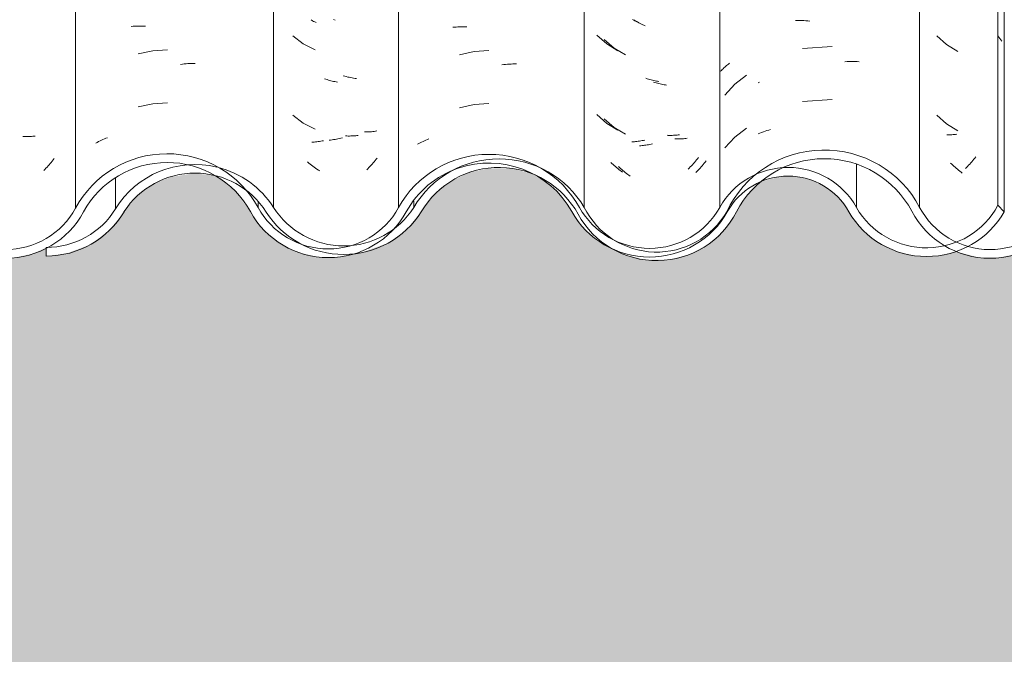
# Model space of a CAD drawing. Header units: metres. Extents: x -27.3 to 21, y -0.3 to 10.3.
# Tile 220 of 255: x 18.195 to 18.756, y 2.62 to 2.981. Entities that reach past the tile are written whole.
import ezdxf

# ---------------------------------------------------------------- set-up
doc = ezdxf.new("R2010")
doc.units = ezdxf.units.M
for name, color, linetype, lineweight in [('A-DETL-GENF', 7, 'Continuous', 5), ('A-GLAZ-CWMG', 7, 'Continuous', 5), ('A-WALL', 7, 'Continuous', 5), ('I-WALL', 7, 'Continuous', 5)]:
    doc.layers.add(name, color=color, linetype=linetype, lineweight=lineweight)

# ---------------------------------------------------------------- blocks, each defined once
blk = doc.blocks.new('FP_312-FACHADA 03')
at = {"layer": 'A-GLAZ-CWMG', "color": 9, "true_color": 0xc0c0c0}
for p, q in [((23.92534, 2.97216), (23.93083, 2.96711)), ((23.93083, 2.96711), (23.93717, 2.96315)), ((23.92534, 2.92695), (23.93083, 2.9219)), ((23.93083, 2.9219), (23.93717, 2.91793)), ((23.93377, 2.89904), (23.93314, 2.89966)), ((23.93441, 2.89843), (23.93377, 2.89904)), ((23.93505, 2.89784), (23.93441, 2.89843)), ((23.9357, 2.89725), (23.93505, 2.89784)), ((23.93636, 2.89668), (23.9357, 2.89725)), ((23.93703, 2.89612), (23.93636, 2.89668)), ((23.9377, 2.89557), (23.93703, 2.89612)), ((23.93837, 2.89503), (23.9377, 2.89557)), ((23.93906, 2.89451), (23.93837, 2.89503)), ((23.93975, 2.89399), (23.93906, 2.89451))]:
    blk.add_line(p, q, dxfattribs=at)
blk = doc.blocks.new('FP_313-FACHADA 03')
at = {"layer": 'A-GLAZ-CWMG', "color": 9, "true_color": 0xc0c0c0}
for p, q in [((23.84475, 2.9809), (23.84592, 2.98089)), ((23.84592, 2.98089), (23.84709, 2.98087)), ((23.84709, 2.98087), (23.84827, 2.98082)), ((23.84827, 2.98082), (23.84946, 2.98075)), ((23.84946, 2.98075), (23.85064, 2.98066)), ((23.85064, 2.98066), (23.85184, 2.98055)), ((23.85184, 2.98055), (23.85303, 2.98041)), ((23.86565, 2.96599), (23.84881, 2.96491)), ((23.87295, 2.95735), (23.87413, 2.95741)), ((23.87413, 2.95741), (23.87531, 2.95746)), ((23.87531, 2.95746), (23.87648, 2.95748)), ((23.87648, 2.95748), (23.87765, 2.95748)), ((23.87765, 2.95748), (23.87881, 2.95746)), ((23.87881, 2.95746), (23.87997, 2.95741)), ((23.87997, 2.95741), (23.88112, 2.95735)), ((23.86565, 2.93584), (23.84881, 2.93477)), ((23.82357, 2.91625), (23.82454, 2.91666)), ((23.82454, 2.91666), (23.82552, 2.91705)), ((23.82552, 2.91705), (23.82651, 2.91742)), ((23.82651, 2.91742), (23.82752, 2.91777)), ((23.82752, 2.91777), (23.82854, 2.91811)), ((23.82854, 2.91811), (23.82957, 2.91842)), ((23.82957, 2.91842), (23.83062, 2.91872))]:
    blk.add_line(p, q, dxfattribs=at)
blk = doc.blocks.new('FP_314-FACHADA 03')
at = {"layer": 'A-GLAZ-CWMG', "color": 9, "true_color": 0xc0c0c0}
for p, q in [((23.75339, 2.98083), (23.75267, 2.98127)), ((23.75411, 2.98039), (23.75339, 2.98083)), ((23.75483, 2.97998), (23.75411, 2.98039)), ((23.75556, 2.97957), (23.75483, 2.97998)), ((23.75629, 2.97918), (23.75556, 2.97957)), ((23.75702, 2.9788), (23.75629, 2.97918)), ((23.75776, 2.97843), (23.75702, 2.9788)), ((23.7585, 2.97808), (23.75776, 2.97843)), ((23.75924, 2.97774), (23.7585, 2.97808)), ((23.7359, 2.96996), (23.74156, 2.96507)), ((23.74156, 2.96507), (23.74802, 2.96128)), ((23.76466, 2.94555), (23.76391, 2.94579)), ((23.76541, 2.94532), (23.76466, 2.94555)), ((23.76617, 2.9451), (23.76541, 2.94532)), ((23.76692, 2.9449), (23.76617, 2.9451)), ((23.76767, 2.94472), (23.76692, 2.9449)), ((23.76842, 2.94454), (23.76767, 2.94472)), ((23.76917, 2.94438), (23.76842, 2.94454)), ((23.76992, 2.94424), (23.76917, 2.94438)), ((23.77067, 2.9441), (23.76992, 2.94424)), ((23.77142, 2.94398), (23.77067, 2.9441)), ((23.7359, 2.92475), (23.74156, 2.91986)), ((23.74156, 2.91986), (23.74802, 2.91607)), ((23.76187, 2.91024), (23.76112, 2.9101)), ((23.76262, 2.91039), (23.76187, 2.91024)), ((23.76337, 2.91056), (23.76262, 2.91039)), ((23.77674, 2.91338), (23.77602, 2.9134)), ((23.77747, 2.91337), (23.77674, 2.91338)), ((23.77819, 2.91337), (23.77747, 2.91337)), ((23.7789, 2.91339), (23.77819, 2.91337)), ((23.77961, 2.91342), (23.7789, 2.91339)), ((23.78032, 2.91346), (23.77961, 2.91342)), ((23.78102, 2.91351), (23.78032, 2.91346)), ((23.78172, 2.91358), (23.78102, 2.91351)), ((23.78241, 2.91366), (23.78172, 2.91358)), ((23.78309, 2.91375), (23.78241, 2.91366)), ((23.75667, 2.90955), (23.75594, 2.90951)), ((23.7574, 2.90961), (23.75667, 2.90955)), ((23.75814, 2.90968), (23.7574, 2.90961)), ((23.75888, 2.90977), (23.75814, 2.90968)), ((23.75963, 2.90987), (23.75888, 2.90977)), ((23.76037, 2.90998), (23.75963, 2.90987)), ((23.76112, 2.9101), (23.76037, 2.90998)), ((23.79278, 2.8995), (23.79221, 2.8988)), ((23.79334, 2.90021), (23.79278, 2.8995)), ((23.7939, 2.90093), (23.79334, 2.90021)), ((23.74456, 2.89709), (23.74392, 2.89769)), ((23.74521, 2.8965), (23.74456, 2.89709)), ((23.74587, 2.89592), (23.74521, 2.8965)), ((23.74653, 2.89535), (23.74587, 2.89592)), ((23.7472, 2.89479), (23.74653, 2.89535)), ((23.74787, 2.89425), (23.7472, 2.89479)), ((23.74855, 2.89372), (23.74787, 2.89425)), ((23.74924, 2.8932), (23.74855, 2.89372)), ((23.7886, 2.89483), (23.78797, 2.8942)), ((23.78922, 2.89546), (23.7886, 2.89483)), ((23.78984, 2.89611), (23.78922, 2.89546)), ((23.79044, 2.89676), (23.78984, 2.89611)), ((23.79104, 2.89743), (23.79044, 2.89676)), ((23.79163, 2.89811), (23.79104, 2.89743)), ((23.79221, 2.8988), (23.79163, 2.89811)), ((23.74993, 2.89269), (23.74924, 2.8932)), ((23.75063, 2.8922), (23.74993, 2.89269))]:
    blk.add_line(p, q, dxfattribs=at)
blk = doc.blocks.new('FP_316-FACHADA 03')
at = {"layer": 'A-GLAZ-CWMG', "color": 9, "true_color": 0xc0c0c0}
for p, q in [((23.58258, 2.98107), (23.58175, 2.98141)), ((23.55857, 2.97215), (23.56451, 2.96757)), ((23.56451, 2.96757), (23.57118, 2.96411)), ((23.58812, 2.94906), (23.58728, 2.9493)), ((23.58896, 2.94885), (23.58812, 2.94906)), ((23.58979, 2.94864), (23.58896, 2.94885)), ((23.59063, 2.94846), (23.58979, 2.94864)), ((23.59147, 2.94829), (23.59063, 2.94846)), ((23.5923, 2.94813), (23.59147, 2.94829)), ((23.59313, 2.948), (23.5923, 2.94813)), ((23.59396, 2.94788), (23.59313, 2.948)), ((23.59479, 2.94777), (23.59396, 2.94788)), ((23.55857, 2.92694), (23.56451, 2.92236)), ((23.56451, 2.92236), (23.57118, 2.91889)), ((23.60017, 2.91734), (23.59937, 2.91734)), ((23.60097, 2.91736), (23.60017, 2.91734)), ((23.60176, 2.91739), (23.60097, 2.91736)), ((23.60255, 2.91744), (23.60176, 2.91739)), ((23.60333, 2.9175), (23.60255, 2.91744)), ((23.6041, 2.91758), (23.60333, 2.9175)), ((23.60487, 2.91767), (23.6041, 2.91758)), ((23.60563, 2.91778), (23.60487, 2.91767)), ((23.60639, 2.91791), (23.60563, 2.91778)), ((23.58006, 2.91278), (23.57924, 2.91269)), ((23.58089, 2.91288), (23.58006, 2.91278)), ((23.58172, 2.913), (23.58089, 2.91288)), ((23.58255, 2.91313), (23.58172, 2.913)), ((23.58339, 2.91328), (23.58255, 2.91313)), ((23.58422, 2.91345), (23.58339, 2.91328)), ((23.58506, 2.91364), (23.58422, 2.91345)), ((23.5859, 2.91384), (23.58506, 2.91364)), ((23.58673, 2.91405), (23.5859, 2.91384)), ((23.56769, 2.89968), (23.56696, 2.90031)), ((23.56844, 2.89906), (23.56769, 2.89968)), ((23.56919, 2.89846), (23.56844, 2.89906)), ((23.56995, 2.89787), (23.56919, 2.89846)), ((23.57072, 2.89729), (23.56995, 2.89787)), ((23.57149, 2.89673), (23.57072, 2.89729)), ((23.57227, 2.89619), (23.57149, 2.89673)), ((23.57306, 2.89566), (23.57227, 2.89619)), ((23.57385, 2.89515), (23.57306, 2.89566))]:
    blk.add_line(p, q, dxfattribs=at)
blk = doc.blocks.new('Rectangular Mullion - Telha Fibrocimento - Ondulada-V305-FACHADA 03')
at = {"layer": 'A-GLAZ-CWMG', "true_color": 0xc0c0c0}
h = blk.add_hatch(dxfattribs=at)
h.set_pattern_fill('FP_29', color=9, style=0, pattern_type=2)
h.set_pattern_definition([(0, (32.697, 1.413), (0.4064, 0.10048), [0.01676, -0.28804, 0.01676, -0.28804, -1.626]), (0, (32.697, 1.413), (0.4064, 0.10048), [-0.6096, 0.01676, -0.59284, 0.01676, -0.28804, -0.7112]), (0, (32.697, 1.413), (0.4064, 0.10048), [-1.524, 0.01676, -0.18644, 0.01676, -0.49124]), (120.277, (32.85, 1.463), (-0.2902108, 0.2961346), [0.01663, -0.28565, 0.01663, -1.898]), (120.277, (32.85, 1.463), (-0.2902108, 0.2961346), [-0.3189, -0.28565, 0.01663, -0.58792, -1.008]), (120.277, (32.85, 1.463), (-0.2902108, 0.2961346), [-1.209, 0.01663, -0.28565, 0.01663, -0.68868]), (120.277, (32.85, 1.463), (-0.2902108, 0.2961346), [-1.528, -0.18489, 0.01663, -0.48717]), (239.723, (32.9, 1.664), (-0.1161944, -0.3999859), [0.01663, -0.28565, 0.01663, -1.898]), (239.723, (32.9, 1.664), (-0.1161944, -0.3999859), [-0.3189, -0.28565, 0.01663, -0.58792, -1.008]), (239.723, (32.9, 1.664), (-0.1161944, -0.3999859), [-1.209, 0.01663, -0.28565, 0.01663, -0.68868]), (239.723, (32.9, 1.664), (-0.1161944, -0.3999859), [-1.528, -0.18489, 0.01663, -0.48717])])
h.paths.add_polyline_path([(23.79896, 2.86233), (23.79853, 2.86274), (23.79872, 2.86226)])
h.paths.add_polyline_path([(23.76758, 2.8465), (23.7671, 2.84924), (23.76149, 2.84916), (23.7671, 2.84671)])
h.paths.add_polyline_path([(23.76034, 2.8444), (23.77264, 2.84458), (23.78454, 2.84769), (23.79654, 2.85463), (23.80565, 2.86365), (23.81883, 2.88308), (23.82896, 2.89209), (23.84098, 2.89842), (23.8562, 2.9017), (23.86831, 2.90162), (23.8821, 2.89798), (23.89428, 2.89124), (23.90404, 2.88225), (23.91786, 2.86233), (23.92879, 2.85338), (23.9394, 2.84831), (23.94995, 2.84585), (23.96151, 2.84581), (23.97329, 2.84864), (23.98405, 2.85417), (23.99315, 2.86209), (24.0075, 2.88234), (24.01858, 2.89143), (24.03043, 2.89702), (24.04115, 2.89961), (24.05573, 2.89921), (24.05936, 2.89834), (24.06301, 2.89884), (24.06375, 2.89728), (24.06816, 2.89579), (24.07799, 2.89076), (24.08886, 2.88078), (24.10207, 2.86228), (24.11272, 2.85366), (24.12349, 2.8486), (24.13525, 2.84619), (24.14564, 2.84622), (24.15714, 2.84899), (24.1665, 2.85412), (24.16743, 2.85499), (24.16637, 2.85653), (24.1694, 2.85772), (24.16862, 2.85611), (24.17316, 2.85992), (24.17744, 2.86302), (24.1912, 2.88221), (24.20081, 2.89049), (24.21335, 2.89658), (24.22438, 2.90047), (24.23667, 2.90207), (24.23387, 2.8993), (24.23808, 2.89911), (24.25145, 2.89545), (24.261, 2.89061), (24.27065, 2.88237), (24.28522, 2.86233), (24.29407, 2.85475), (24.30655, 2.84888), (24.31633, 2.84652), (24.31703, 2.84893), (24.31964, 2.84916), (24.32042, 2.84652), (24.33058, 2.84704), (24.33147, 2.84769), (24.33102, 2.84925), (24.34296, 2.85221), (24.34997, 2.85558), (24.35039, 2.85493), (24.35131, 2.85622), (24.35246, 2.85622), (24.3603, 2.8632), (24.36848, 2.87534), (24.37436, 2.88467), (24.3832, 2.89308), (24.37644, 2.88965), (24.36848, 2.88286), (24.35605, 2.86575), (24.34789, 2.85879), (24.33829, 2.85392), (24.32781, 2.85142), (24.31633, 2.85159), (24.30655, 2.85392), (24.29696, 2.85879), (24.29065, 2.86416), (24.29007, 2.86307), (24.28879, 2.86575), (24.28652, 2.86379), (24.27991, 2.87307), (24.2825, 2.87441), (24.28061, 2.87701), (24.27615, 2.87917), (24.27614, 2.87838), (24.27477, 2.88031), (24.27573, 2.8838), (24.27413, 2.88587), (24.26385, 2.89467), (24.24965, 2.9014), (24.23667, 2.90421), (24.22217, 2.90377), (24.20865, 2.90003), (24.19704, 2.89375), (24.18749, 2.88553), (24.17289, 2.86531), (24.16469, 2.85836), (24.15379, 2.85323), (24.14484, 2.85109), (24.14484, 2.84803), (24.13386, 2.84977), (24.1219, 2.85448), (24.11241, 2.85987), (24.10573, 2.86565), (24.09135, 2.88578), (24.07877, 2.8959), (24.06655, 2.90168), (24.05319, 2.90454), (24.04036, 2.9045), (24.02658, 2.90109), (24.01419, 2.89467), (24.00361, 2.88546), (23.98928, 2.86522), (23.979, 2.85709), (23.97141, 2.85322), (23.96075, 2.85071), (23.94756, 2.85135), (23.94232, 2.85221), (23.9384, 2.85076), (23.9394, 2.85338), (23.92978, 2.8584), (23.92165, 2.86555), (23.90692, 2.88673), (23.89428, 2.89725), (23.87995, 2.90391), (23.8654, 2.90672), (23.85225, 2.90643), (23.83749, 2.90233), (23.82454, 2.89503), (23.8125, 2.88286), (23.79896, 2.86233), (23.79128, 2.85583), (23.79059, 2.85622), (23.78968, 2.85493), (23.78926, 2.85558), (23.78066, 2.85144), (23.76986, 2.84916), (23.77099, 2.84731), (23.7671, 2.8465), (23.75957, 2.84698), (23.75882, 2.84949), (23.75595, 2.84884), (23.75561, 2.84652), (23.74584, 2.84841), (23.74835, 2.84714), (23.75953, 2.84458)])
h.paths.add_polyline_path([(24.32829, 2.8465), (24.32159, 2.84943), (24.32803, 2.84916)])
h.paths.add_polyline_path([(23.41814, 2.84671), (23.43135, 2.84843), (23.44367, 2.85347), (23.45426, 2.86148), (23.47005, 2.8811), (23.47979, 2.88809), (23.49098, 2.89245), (23.50292, 2.89392), (23.5138, 2.89254), (23.50413, 2.89702), (23.50248, 2.89742), (23.5023, 2.89884), (23.48899, 2.89702), (23.47658, 2.89195), (23.46587, 2.88394), (23.45018, 2.86444), (23.44073, 2.85749), (23.42981, 2.85314), (23.41814, 2.8515), (23.41814, 2.84864)])
h.paths.add_polyline_path([(24.47419, 2.84678), (24.48762, 2.84714), (24.49641, 2.84976), (24.49048, 2.85286), (24.48609, 2.85178), (24.47419, 2.85189), (24.46262, 2.85506), (24.45379, 2.85981), (24.44666, 2.86573), (24.43408, 2.88286), (24.42612, 2.88965), (24.41676, 2.8944), (24.40596, 2.89684), (24.39839, 2.89668), (24.38949, 2.89193), (24.38751, 2.88975), (24.39839, 2.89193), (24.40654, 2.89179), (24.41676, 2.88888), (24.42337, 2.88552), (24.4309, 2.87884), (24.44293, 2.86244), (24.45379, 2.85394), (24.46475, 2.84901)])
h.paths.add_polyline_path([(23.58452, 2.84798), (23.58412, 2.85109), (23.59097, 2.85296), (23.58748, 2.85252), (23.57454, 2.85446), (23.56278, 2.85973), (23.55508, 2.86531), (23.53745, 2.88578), (23.52603, 2.89327), (23.51805, 2.8959), (23.51998, 2.89492), (23.53144, 2.88466), (23.53231, 2.88344), (23.53574, 2.88096), (23.55321, 2.8606), (23.564, 2.85336), (23.57572, 2.84908), (23.58412, 2.84803)])
h.paths.add_polyline_path([(23.66145, 2.90019), (23.6638, 2.89928), (23.6612, 2.89958)])
h.paths.add_polyline_path([(23.59422, 2.84845), (23.60062, 2.84927), (23.61283, 2.85412), (23.62341, 2.86184), (23.6401, 2.88242), (23.64968, 2.88977), (23.65898, 2.89428), (23.67072, 2.89688), (23.68408, 2.89636), (23.69228, 2.89467), (23.68751, 2.8967), (23.67586, 2.89931), (23.67316, 2.8993), (23.67595, 2.90207), (23.66145, 2.90019), (23.64784, 2.89458), (23.63606, 2.88553), (23.61989, 2.86531), (23.60868, 2.85772), (23.60565, 2.85653), (23.60672, 2.85499), (23.60427, 2.85299), (23.59465, 2.84856)])
h.paths.add_polyline_path([(24.49886, 2.85011), (24.50828, 2.85483), (24.51735, 2.86244), (24.52439, 2.87193), (24.52072, 2.87559), (24.51453, 2.86673), (24.50423, 2.8584), (24.49801, 2.85448), (24.50012, 2.85338), (24.49911, 2.85076)])
h.paths.add_polyline_path([(23.5996, 2.85284), (23.60062, 2.85454), (23.59938, 2.8536)])
h.paths.add_polyline_path([(24.16032, 2.85284), (24.15998, 2.85401), (24.16128, 2.85401), (24.16095, 2.8536)])
h.paths.add_polyline_path([(23.74183, 2.85596), (23.73747, 2.85879), (23.73019, 2.86575), (23.72178, 2.8779), (23.71406, 2.88702), (23.70314, 2.895), (23.70323, 2.89459), (23.71501, 2.8838), (23.71423, 2.88006), (23.71544, 2.87917), (23.71558, 2.87945), (23.71992, 2.877), (23.72178, 2.87441), (23.71919, 2.87307), (23.72581, 2.86379), (23.72831, 2.86525), (23.72936, 2.86307), (23.72994, 2.86416), (23.73825, 2.85777), (23.73895, 2.85742)])
h.paths.add_polyline_path([(24.35822, 2.8619), (24.35937, 2.86262), (24.35967, 2.86233), (24.35901, 2.86213)])
h.paths.add_polyline_path([(24.22451, 2.89928), (24.2245, 2.89935), (24.22217, 2.90019), (24.22217, 2.89955)])
h.paths.add_polyline_path([(23.67681, 2.90139), (23.67655, 2.90199), (23.67655, 2.9016)])
at = {"layer": 'A-GLAZ-CWMG'}
for p, q in [((23.54756, 3.31091), (23.54756, 2.87441)), ((23.7245, 3.31091), (23.7245, 2.87441)), ((23.91548, 3.31091), (23.91548, 2.87441)), ((23.45754, 2.89126), (23.45754, 2.87353)), ((23.62741, 2.87792), (23.62741, 2.87441)), ((23.41814, 2.85165), (23.41814, 2.84671))]:
    blk.add_line(p, q, dxfattribs=at)
for centre, major_axis, start_param, end_param in [((23.86117, 2.84657), (0.06118, 0), 0.478163, 2.708177), ((23.50282, 2.84657), (0.05286, 0), 1.33346, 2.599777), ((23.67595, 2.84657), (0.05612, 0), 0.525465, 2.616128), ((23.86117, 2.84657), (0.05618, 0), 0.479897, 2.667558), ((23.50282, 2.84657), (0.04788, 0), 0.560893, 2.57643), ((23.50282, 2.84657), (0.05286, 0), 0.561652, 1.325949), ((23.67595, 2.84657), (0.05114, 0), 0.49447, 2.616374), ((23.41814, 2.89728), (0.04614, 0), 4.712389, 5.735618), ((23.41814, 2.89728), (-0.05114, 0), 1.570796, 2.616447), ((23.58748, 2.89908), (0.05205, 0), 3.701092, 5.7276), ((23.58748, 2.89908), (0.04708, 0), 3.700093, 5.724685), ((23.76572, 2.89435), (0.0508, 0), 3.634676, 5.820528), ((23.76572, 2.89435), (0.04589, 0), 3.596619, 5.767598), ((23.95561, 2.89522), (0.05032, 0), 3.622189, 5.79602), ((23.95561, 2.89522), (0.04532, 0), 3.624607, 5.790408)]:
    blk.add_ellipse(centre, major_axis=major_axis, ratio=0.988936, start_param=start_param, end_param=end_param, dxfattribs=at)
for name in ['FP_313-FACHADA 03', 'FP_316-FACHADA 03', 'FP_312-FACHADA 03', 'FP_314-FACHADA 03']:
    blk.add_blockref(name, (0, 0), dxfattribs=at)
blk = doc.blocks.new('FP_319-FACHADA 03')
at = {"layer": 'A-GLAZ-CWMG', "color": 9, "true_color": 0xc0c0c0}
for p, q in [((23.94329, 3.22987), (23.94267, 3.22923)), ((23.9439, 3.23053), (23.94329, 3.22987)), ((23.9445, 3.23119), (23.9439, 3.23053)), ((23.94509, 3.23186), (23.9445, 3.23119)), ((23.94568, 3.23255), (23.94509, 3.23186)), ((23.94013, 3.22678), (23.93948, 3.2262)), ((23.94078, 3.22738), (23.94013, 3.22678)), ((23.94142, 3.22798), (23.94078, 3.22738)), ((23.94205, 3.2286), (23.94142, 3.22798)), ((23.94267, 3.22923), (23.94205, 3.2286)), ((23.94822, 3.10079), (23.94768, 3.10049)), ((23.94876, 3.1011), (23.94822, 3.10079)), ((23.94928, 3.10142), (23.94876, 3.1011)), ((23.94979, 3.10175), (23.94928, 3.10142)), ((23.9503, 3.10209), (23.94979, 3.10175)), ((23.95079, 3.10243), (23.9503, 3.10209)), ((23.946, 3.09965), (23.94542, 3.09939)), ((23.94657, 3.09992), (23.946, 3.09965)), ((23.94713, 3.1002), (23.94657, 3.09992)), ((23.94768, 3.10049), (23.94713, 3.1002)), ((23.95402, 3.07504), (23.95362, 3.07465)), ((23.95441, 3.07544), (23.95402, 3.07504)), ((23.95478, 3.07584), (23.95441, 3.07544)), ((23.95515, 3.07626), (23.95478, 3.07584)), ((23.9555, 3.07667), (23.95515, 3.07626)), ((23.95585, 3.0771), (23.9555, 3.07667)), ((23.93147, 3.06961), (23.93075, 3.06919)), ((23.93219, 3.07005), (23.93147, 3.06961)), ((23.94656, 3.02262), (23.94599, 3.02192)), ((23.94712, 3.02333), (23.94656, 3.02262)), ((23.94767, 3.02405), (23.94712, 3.02333)), ((23.94821, 3.02478), (23.94767, 3.02405)), ((23.94875, 3.02552), (23.94821, 3.02478)), ((23.94927, 3.02627), (23.94875, 3.02552)), ((23.94978, 3.02703), (23.94927, 3.02627)), ((23.94482, 3.02055), (23.94422, 3.01988)), ((23.94541, 3.02123), (23.94482, 3.02055)), ((23.94599, 3.02192), (23.94541, 3.02123)), ((23.9386, 3.00685), (23.93793, 3.00672)), ((23.93926, 3.00699), (23.9386, 3.00685)), ((23.93991, 3.00713), (23.93926, 3.00699)), ((23.94056, 3.0073), (23.93991, 3.00713)), ((23.94121, 3.00747), (23.94056, 3.0073)), ((23.94184, 3.00765), (23.94121, 3.00747)), ((23.94247, 3.00785), (23.94184, 3.00765)), ((23.94309, 3.00805), (23.94247, 3.00785)), ((23.9437, 3.00827), (23.94309, 3.00805)), ((23.9443, 3.0085), (23.9437, 3.00827)), ((23.93174, 2.91573), (23.93102, 2.91573)), ((23.93245, 2.91574), (23.93174, 2.91573)), ((23.93316, 2.91577), (23.93245, 2.91574)), ((23.93387, 2.91581), (23.93316, 2.91577)), ((23.93457, 2.91586), (23.93387, 2.91581)), ((23.93527, 2.91592), (23.93457, 2.91586)), ((23.93596, 2.916), (23.93527, 2.91592)), ((23.93665, 2.91609), (23.93596, 2.916)), ((23.94401, 2.89908), (23.9434, 2.89842)), ((23.94461, 2.89974), (23.94401, 2.89908)), ((23.9452, 2.90042), (23.94461, 2.89974)), ((23.94578, 2.90111), (23.9452, 2.90042)), ((23.94636, 2.9018), (23.94578, 2.90111)), ((23.94692, 2.90251), (23.94636, 2.9018)), ((23.94748, 2.90323), (23.94692, 2.90251)), ((23.94217, 2.89715), (23.94153, 2.89653)), ((23.94279, 2.89778), (23.94217, 2.89715)), ((23.9434, 2.89842), (23.94279, 2.89778))]:
    blk.add_line(p, q, dxfattribs=at)
blk = doc.blocks.new('FP_320-FACHADA 03')
at = {"layer": 'A-GLAZ-CWMG', "color": 9, "true_color": 0xc0c0c0}
for p, q in [((23.80505, 2.95473), (23.80558, 2.95517)), ((23.80558, 2.95517), (23.80612, 2.9556)), ((23.80612, 2.9556), (23.80667, 2.95602)), ((23.80667, 2.95602), (23.80723, 2.95644)), ((23.80215, 2.95188), (23.8026, 2.95238)), ((23.8026, 2.95238), (23.80306, 2.95287)), ((23.80306, 2.95287), (23.80354, 2.95335)), ((23.80354, 2.95335), (23.80403, 2.95382)), ((23.80403, 2.95382), (23.80453, 2.95428)), ((23.80453, 2.95428), (23.80505, 2.95473)), ((23.81697, 2.94963), (23.8102, 2.94458)), ((23.8102, 2.94458), (23.8045, 2.93837)), ((23.82355, 2.94525), (23.82434, 2.94577)), ((23.81697, 2.91948), (23.8102, 2.91444)), ((23.8102, 2.91444), (23.8045, 2.90823))]:
    blk.add_line(p, q, dxfattribs=at)
blk = doc.blocks.new('FP_321-FACHADA 03')
at = {"layer": 'A-GLAZ-CWMG', "color": 9, "true_color": 0xc0c0c0}
for p, q in [((23.75265, 2.98101), (23.75192, 2.9814)), ((23.75339, 2.98064), (23.75265, 2.98101)), ((23.75413, 2.98028), (23.75339, 2.98064)), ((23.75487, 2.97993), (23.75413, 2.98028)), ((23.7317, 2.97242), (23.73729, 2.96746)), ((23.73729, 2.96746), (23.7437, 2.9636)), ((23.76028, 2.94769), (23.75953, 2.94794)), ((23.76103, 2.94745), (23.76028, 2.94769)), ((23.76178, 2.94723), (23.76103, 2.94745)), ((23.76253, 2.94703), (23.76178, 2.94723)), ((23.76328, 2.94683), (23.76253, 2.94703)), ((23.76404, 2.94665), (23.76328, 2.94683)), ((23.76479, 2.94649), (23.76404, 2.94665)), ((23.76554, 2.94633), (23.76479, 2.94649)), ((23.76628, 2.94619), (23.76554, 2.94633)), ((23.76703, 2.94607), (23.76628, 2.94619)), ((23.7317, 2.92721), (23.73729, 2.92225)), ((23.73729, 2.92225), (23.7437, 2.91838)), ((23.77872, 2.91575), (23.77804, 2.91566)), ((23.7523, 2.91177), (23.75157, 2.91173)), ((23.75303, 2.91182), (23.7523, 2.91177)), ((23.75377, 2.91189), (23.75303, 2.91182)), ((23.75451, 2.91196), (23.75377, 2.91189)), ((23.75525, 2.91206), (23.75451, 2.91196)), ((23.75599, 2.91216), (23.75525, 2.91206)), ((23.75674, 2.91228), (23.75599, 2.91216)), ((23.75749, 2.91241), (23.75674, 2.91228)), ((23.75824, 2.91256), (23.75749, 2.91241)), ((23.75898, 2.91272), (23.75824, 2.91256)), ((23.77236, 2.91542), (23.77164, 2.91545)), ((23.77309, 2.9154), (23.77236, 2.91542)), ((23.77381, 2.9154), (23.77309, 2.9154)), ((23.77452, 2.91541), (23.77381, 2.9154)), ((23.77524, 2.91544), (23.77452, 2.91541)), ((23.77594, 2.91548), (23.77524, 2.91544)), ((23.77665, 2.91553), (23.77594, 2.91548)), ((23.77734, 2.91559), (23.77665, 2.91553)), ((23.77804, 2.91566), (23.77734, 2.91559)), ((23.74026, 2.89944), (23.73962, 2.90005)), ((23.7409, 2.89884), (23.74026, 2.89944)), ((23.78669, 2.89938), (23.78609, 2.89872)), ((23.78728, 2.90006), (23.78669, 2.89938)), ((23.78786, 2.90074), (23.78728, 2.90006)), ((23.78844, 2.90144), (23.78786, 2.90074)), ((23.789, 2.90215), (23.78844, 2.90144)), ((23.78956, 2.90286), (23.789, 2.90215)), ((23.74155, 2.89826), (23.7409, 2.89884)), ((23.74221, 2.89768), (23.74155, 2.89826)), ((23.74287, 2.89712), (23.74221, 2.89768)), ((23.74355, 2.89656), (23.74287, 2.89712)), ((23.74422, 2.89602), (23.74355, 2.89656)), ((23.7449, 2.8955), (23.74422, 2.89602)), ((23.74559, 2.89498), (23.7449, 2.8955)), ((23.74629, 2.89448), (23.74559, 2.89498)), ((23.78424, 2.89679), (23.78361, 2.89617)), ((23.78487, 2.89742), (23.78424, 2.89679)), ((23.78548, 2.89807), (23.78487, 2.89742)), ((23.78609, 2.89872), (23.78548, 2.89807))]:
    blk.add_line(p, q, dxfattribs=at)
blk = doc.blocks.new('FP_322-FACHADA 03')
at = {"layer": 'A-GLAZ-CWMG', "color": 9, "true_color": 0xc0c0c0}
for p, q in [((23.64956, 2.97694), (23.65055, 2.97702)), ((23.65055, 2.97702), (23.65155, 2.9771)), ((23.65155, 2.9771), (23.65256, 2.97715)), ((23.65256, 2.97715), (23.65357, 2.97718)), ((23.65357, 2.97718), (23.65459, 2.9772)), ((23.65459, 2.9772), (23.65561, 2.9772)), ((23.65561, 2.9772), (23.65664, 2.97718)), ((23.65664, 2.97718), (23.65767, 2.97714)), ((23.66179, 2.96309), (23.65352, 2.9613)), ((23.67022, 2.96369), (23.66179, 2.96309)), ((23.67757, 2.95557), (23.67862, 2.9557)), ((23.67862, 2.9557), (23.67967, 2.95581)), ((23.67967, 2.95581), (23.68071, 2.9559)), ((23.68071, 2.9559), (23.68175, 2.95598)), ((23.68175, 2.95598), (23.68278, 2.95604)), ((23.68278, 2.95604), (23.68382, 2.95608)), ((23.68382, 2.95608), (23.68485, 2.9561)), ((23.68485, 2.9561), (23.68587, 2.9561)), ((23.66179, 2.93294), (23.65352, 2.93116)), ((23.67022, 2.93355), (23.66179, 2.93294)), ((23.62949, 2.91032), (23.63027, 2.91077)), ((23.63027, 2.91077), (23.63105, 2.9112)), ((23.63105, 2.9112), (23.63185, 2.91161)), ((23.63185, 2.91161), (23.63267, 2.91202)), ((23.63267, 2.91202), (23.63349, 2.9124)), ((23.63349, 2.9124), (23.63432, 2.91278)), ((23.63432, 2.91278), (23.63517, 2.91314)), ((23.63517, 2.91314), (23.63603, 2.91348))]:
    blk.add_line(p, q, dxfattribs=at)
blk = doc.blocks.new('FP_323-FACHADA 03')
at = {"layer": 'A-GLAZ-CWMG', "color": 9, "true_color": 0xc0c0c0}
for p, q in [((23.56964, 2.98071), (23.56891, 2.9811)), ((23.57038, 2.98033), (23.56964, 2.98071)), ((23.57111, 2.97997), (23.57038, 2.98033)), ((23.57185, 2.97962), (23.57111, 2.97997)), ((23.57726, 2.94736), (23.57651, 2.94761)), ((23.57801, 2.94713), (23.57726, 2.94736)), ((23.57876, 2.9469), (23.57801, 2.94713)), ((23.57951, 2.94669), (23.57876, 2.9469)), ((23.58026, 2.9465), (23.57951, 2.94669)), ((23.58101, 2.94632), (23.58026, 2.9465)), ((23.58176, 2.94615), (23.58101, 2.94632)), ((23.58251, 2.946), (23.58176, 2.94615)), ((23.58326, 2.94585), (23.58251, 2.946)), ((23.58401, 2.94573), (23.58326, 2.94585)), ((23.57002, 2.91152), (23.56929, 2.91147)), ((23.57076, 2.91158), (23.57002, 2.91152)), ((23.57149, 2.91165), (23.57076, 2.91158)), ((23.57223, 2.91174), (23.57149, 2.91165)), ((23.57298, 2.91185), (23.57223, 2.91174)), ((23.57372, 2.91196), (23.57298, 2.91185)), ((23.57447, 2.91209), (23.57372, 2.91196)), ((23.57522, 2.91224), (23.57447, 2.91209)), ((23.57597, 2.91239), (23.57522, 2.91224)), ((23.58934, 2.91507), (23.58861, 2.9151)), ((23.59006, 2.91505), (23.58934, 2.91507)), ((23.59078, 2.91505), (23.59006, 2.91505)), ((23.5915, 2.91506), (23.59078, 2.91505)), ((23.59221, 2.91508), (23.5915, 2.91506)), ((23.59292, 2.91512), (23.59221, 2.91508)), ((23.59362, 2.91517), (23.59292, 2.91512)), ((23.59432, 2.91523), (23.59362, 2.91517)), ((23.59501, 2.91531), (23.59432, 2.91523)), ((23.5957, 2.91539), (23.59501, 2.91531)), ((23.60366, 2.89902), (23.60306, 2.89836)), ((23.60425, 2.8997), (23.60366, 2.89902)), ((23.60484, 2.90038), (23.60425, 2.8997)), ((23.60541, 2.90108), (23.60484, 2.90038)), ((23.60597, 2.90179), (23.60541, 2.90108)), ((23.60653, 2.9025), (23.60597, 2.90179)), ((23.60122, 2.89643), (23.60059, 2.89581)), ((23.60184, 2.89706), (23.60122, 2.89643)), ((23.60246, 2.8977), (23.60184, 2.89706)), ((23.60306, 2.89836), (23.60246, 2.8977))]:
    blk.add_line(p, q, dxfattribs=at)
blk = doc.blocks.new('FP_324-FACHADA 03')
at = {"layer": 'A-GLAZ-CWMG', "color": 9, "true_color": 0xc0c0c0}
for p, q in [((23.46655, 2.97742), (23.46755, 2.9775)), ((23.46755, 2.9775), (23.46855, 2.97756)), ((23.46855, 2.97756), (23.46956, 2.9776)), ((23.46956, 2.9776), (23.47057, 2.97763)), ((23.47057, 2.97763), (23.47159, 2.97764)), ((23.47159, 2.97764), (23.47262, 2.97763)), ((23.47262, 2.97763), (23.47365, 2.9776)), ((23.47365, 2.9776), (23.47468, 2.97756)), ((23.4788, 2.96347), (23.47053, 2.96175)), ((23.48724, 2.96402), (23.4788, 2.96347)), ((23.49459, 2.95585), (23.49564, 2.95597)), ((23.49564, 2.95597), (23.49668, 2.95608)), ((23.49668, 2.95608), (23.49772, 2.95617)), ((23.49772, 2.95617), (23.49876, 2.95624)), ((23.49876, 2.95624), (23.4998, 2.95629)), ((23.4998, 2.95629), (23.50083, 2.95632)), ((23.50083, 2.95632), (23.50185, 2.95634)), ((23.50185, 2.95634), (23.50288, 2.95634)), ((23.4788, 2.93333), (23.47053, 2.9316)), ((23.48724, 2.93387), (23.4788, 2.93333)), ((23.44637, 2.911), (23.44715, 2.91143)), ((23.44715, 2.91143), (23.44794, 2.91185)), ((23.44794, 2.91185), (23.44875, 2.91226)), ((23.44875, 2.91226), (23.44957, 2.91266)), ((23.44957, 2.91266), (23.4504, 2.91304)), ((23.4504, 2.91304), (23.45124, 2.9134)), ((23.45124, 2.9134), (23.45209, 2.91375)), ((23.45209, 2.91375), (23.45296, 2.91408))]:
    blk.add_line(p, q, dxfattribs=at)
blk = doc.blocks.new('FP_325-FACHADA 03')
at = {"layer": 'A-GLAZ-CWMG', "color": 9, "true_color": 0xc0c0c0}
for p, q in [((23.40546, 2.91471), (23.40473, 2.91474)), ((23.40618, 2.91469), (23.40546, 2.91471)), ((23.4069, 2.91469), (23.40618, 2.91469)), ((23.40762, 2.9147), (23.4069, 2.91469)), ((23.40833, 2.91473), (23.40762, 2.9147)), ((23.40903, 2.91476), (23.40833, 2.91473)), ((23.40974, 2.91481), (23.40903, 2.91476)), ((23.41043, 2.91487), (23.40974, 2.91481)), ((23.41112, 2.91495), (23.41043, 2.91487)), ((23.41181, 2.91504), (23.41112, 2.91495)), ((23.42036, 2.89935), (23.41977, 2.89867)), ((23.42094, 2.90004), (23.42036, 2.89935)), ((23.42151, 2.90073), (23.42094, 2.90004)), ((23.42207, 2.90144), (23.42151, 2.90073)), ((23.42263, 2.90216), (23.42207, 2.90144)), ((23.41732, 2.89608), (23.41669, 2.89546)), ((23.41795, 2.89671), (23.41732, 2.89608)), ((23.41856, 2.89736), (23.41795, 2.89671)), ((23.41917, 2.89801), (23.41856, 2.89736)), ((23.41977, 2.89867), (23.41917, 2.89801))]:
    blk.add_line(p, q, dxfattribs=at)
blk = doc.blocks.new('Rectangular Mullion - Telha Fibrocimento - Ondulada-V318-FACHADA 03')
at = {"layer": 'A-GLAZ-CWMG', "true_color": 0xc0c0c0}
h = blk.add_hatch(dxfattribs=at)
h.set_pattern_fill('FP_32', color=9, style=0, pattern_type=2)
h.set_pattern_definition([(315.081, (29.032, -2.395), (0.286173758, -0.27029739), [0.01667, -0.28643, 0.01667, -1.903]), (315.081, (29.032, -2.395), (0.286173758, -0.27029739), [-0.31978, -0.28643, 0.01667, -0.58954, -1.01]), (315.081, (29.032, -2.395), (0.286173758, -0.27029739), [-1.212, 0.01667, -0.28643, 0.01667, -0.69057]), (315.081, (29.032, -2.395), (0.286173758, -0.27029739), [-1.532, -0.1854, 0.01667, -0.4885]), (126.286, (29.139, -2.494), (-0.205045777, 0.24913451), [0.00997, -0.17136, 0.00997, -1.138]), (126.286, (29.139, -2.494), (-0.205045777, 0.24913451), [-0.19131, -0.17136, 0.00997, -0.35269, -0.60444]), (126.286, (29.139, -2.494), (-0.205045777, 0.24913451), [-0.72533, 0.00997, -0.17136, 0.00997, -0.41314]), (126.286, (29.139, -2.494), (-0.205045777, 0.24913451), [-0.91664, -0.11092, 0.00997, -0.29225]), (147.695, (29.175, -2.5), (-0.08113297, 0.021153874), [0.00698, -0.11998, 0.00698, -0.79715]), (147.695, (29.175, -2.5), (-0.08113297, 0.021153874), [-0.13395, -0.11998, 0.00698, -0.24695, -0.42323]), (147.695, (29.175, -2.5), (-0.08113297, 0.021153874), [-0.50787, 0.00698, -0.11998, 0.00698, -0.28928]), (147.695, (29.175, -2.5), (-0.08113297, 0.021153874), [-0.64182, -0.07766, 0.00698, -0.20463])])
h.paths.add_polyline_path([(23.96367, 2.87193), (23.96367, 3.30843), (23.96, 3.31209), (23.96, 2.87559), (23.9614, 2.8742)])
at = {"layer": 'A-GLAZ-CWMG'}
for p, q in [((23.43482, 3.31052), (23.43482, 2.87402)), ((23.61871, 3.31078), (23.61871, 2.87428)), ((23.80163, 3.31091), (23.80163, 2.87441)), ((23.96, 3.31209), (23.96, 2.87559)), ((23.96367, 3.30843), (23.96367, 2.87193)), ((23.8795, 2.89891), (23.8795, 2.87441)), ((23.53879, 2.87728), (23.53879, 2.87441)), ((23.96367, 2.87193), (23.96, 2.87559))]:
    blk.add_line(p, q, dxfattribs=at)
for centre, major_axis, start_param, end_param in [((23.48691, 2.84657), (0.05902, 0), 0.497168, 2.651943), ((23.67028, 2.84657), (0.05869, 0), 0.500225, 2.643944), ((23.67028, 2.84657), (0.05369, 0), 0.502013, 1.906326), ((23.48691, 2.84657), (0.05402, 0), 0.495792, 2.647005), ((23.67028, 2.84657), (0.05369, 0), 1.907022, 2.643685), ((23.84057, 2.85318), (0.04446, 0), 0.503915, 2.637678), ((23.84057, 2.85318), (0.03946, 0), 0.501216, 2.640377), ((23.3949, 2.89522), (0.05032, 0), 3.622189, 5.79602), ((23.3949, 2.89522), (0.04532, 0), 3.624607, 5.790408), ((23.57878, 2.89569), (0.05042, 0), 3.63698, 5.786507), ((23.57878, 2.89569), (0.04542, 0), 3.635147, 5.786308), ((23.76171, 2.8962), (0.0506, 0), 3.643606, 5.776805), ((23.76171, 2.8962), (0.0456, 0), 3.645908, 5.77887), ((23.91942, 2.89674), (0.05086, 0), 3.657256, 5.767522), ((23.91942, 2.89674), (0.04586, 0), 3.656214, 5.798286)]:
    blk.add_ellipse(centre, major_axis=major_axis, ratio=0.988936, start_param=start_param, end_param=end_param, dxfattribs=at)
for name in ['FP_324-FACHADA 03', 'FP_322-FACHADA 03', 'FP_325-FACHADA 03', 'FP_321-FACHADA 03', 'FP_320-FACHADA 03', 'FP_323-FACHADA 03', 'FP_319-FACHADA 03']:
    blk.add_blockref(name, (0, 0), dxfattribs=at)

msp = doc.modelspace()

# ---------------------------------------------------------------- hatches: boundary and pattern name
at = {"layer": 'A-DETL-GENF', "true_color": 0xdbcc9e}
h = msp.add_hatch(color=9, dxfattribs=at)
h.paths.add_polyline_path([(13.20222, 2.62), (20.04722, 2.62), (20.04722, 2.68), (13.20222, 2.68), (13.20222, 2.65)])
h.paths.add_polyline_path([(18.99945, 4.62375), (19.94672, 4.62375), (19.94672, 4.71375), (17.16232, 4.71375), (17.16222, 4.80375), (17.00732, 4.80375), (17.00732, 4.62375), (18.50641, 4.62375)])
at = {"layer": 'A-WALL', "true_color": 0xdbcc9e}
msp.add_hatch(color=9, dxfattribs=at).paths.add_polyline_path([(15.96722, 2.68), (19.89222, 2.68), (19.89222, 2.89921), (19.87728, 2.89921), (19.87728, 2.87193), (19.87025, 2.86244), (19.8593, 2.8539), (19.8497, 2.84931), (19.83898, 2.84678), (19.82708, 2.84678), (19.81551, 2.84951), (19.8049, 2.85483), (19.79576, 2.86252), (19.78335, 2.87946), (19.77497, 2.88618), (19.76795, 2.88975), (19.75885, 2.89193), (19.74892, 2.89179), (19.73869, 2.88888), (19.73208, 2.88552), (19.725, 2.87946), (19.71257, 2.86233), (19.70208, 2.85392), (19.69119, 2.84886), (19.68071, 2.8465), (19.66922, 2.84652), (19.6576, 2.84933), (19.64696, 2.85475), (19.63792, 2.8625), (19.62354, 2.88237), (19.61389, 2.89061), (19.60255, 2.89636), (19.59015, 2.89921), (19.57712, 2.89921), (19.56427, 2.8959), (19.55371, 2.89049), (19.54409, 2.88221), (19.52977, 2.86224), (19.51908, 2.8536), (19.50826, 2.84856), (19.49773, 2.84618), (19.48635, 2.84619), (19.47468, 2.84901), (19.46402, 2.85448), (19.45497, 2.86228), (19.4406, 2.88239), (19.43086, 2.89077), (19.41945, 2.89661), (19.40693, 2.89921), (19.39239, 2.89921), (19.37957, 2.89558), (19.36923, 2.88997), (19.36039, 2.88234), (19.34604, 2.86209), (19.33509, 2.85322), (19.3243, 2.84819), (19.31373, 2.84581), (19.30228, 2.84585), (19.28898, 2.84931), (19.27827, 2.84678), (19.26637, 2.84678), (19.2548, 2.84951), (19.24418, 2.85483), (19.23511, 2.86244), (19.22263, 2.87946), (19.21555, 2.88552), (19.20723, 2.88975), (19.19814, 2.89193), (19.1882, 2.89179), (19.1786, 2.8892), (19.17137, 2.88257), (19.15729, 2.86178), (19.14823, 2.85353), (19.13744, 2.84769), (19.12554, 2.84458), (19.11172, 2.84474), (19.10108, 2.84722), (19.08625, 2.85475), (19.0772, 2.8625), (19.06108, 2.88387), (19.05318, 2.89061), (19.04669, 2.8939), (19.03564, 2.8967), (19.02279, 2.8967), (19.01188, 2.89428), (18.99945, 2.88771), (18.99181, 2.88145), (18.97631, 2.86184), (18.96544, 2.85401), (18.95126, 2.84899), (18.94252, 2.84735), (18.93702, 2.84618), (18.92564, 2.84619), (18.91397, 2.84901), (18.90331, 2.85448), (18.89425, 2.86228), (18.87892, 2.88322), (18.87017, 2.89076), (18.86669, 2.89254), (18.85519, 2.89385), (18.84189, 2.89168), (18.83269, 2.88809), (18.82295, 2.8811), (18.80637, 2.86089), (18.79575, 2.85314), (18.78271, 2.84823), (18.77103, 2.84671), (18.77103, 2.8515), (18.76359, 2.84819), (18.75293, 2.84581), (18.74157, 2.84585), (18.72827, 2.84931), (18.71755, 2.84678), (18.70566, 2.84678), (18.69408, 2.84951), (18.68347, 2.85483), (18.67439, 2.86244), (18.66192, 2.87946), (18.65484, 2.88552), (18.64652, 2.88975), (18.63742, 2.89193), (18.62749, 2.89179), (18.61789, 2.8892), (18.61065, 2.88257), (18.59658, 2.86178), (18.58752, 2.85353), (18.57672, 2.84769), (18.56482, 2.84458), (18.551, 2.84474), (18.54037, 2.84722), (18.52554, 2.85475), (18.51649, 2.8625), (18.50211, 2.88237), (18.49246, 2.89061), (18.48598, 2.8939), (18.47493, 2.8967), (18.46208, 2.8967), (18.45116, 2.89428), (18.44012, 2.88884), (18.4311, 2.88145), (18.41559, 2.86184), (18.40472, 2.85401), (18.39055, 2.84899), (18.38181, 2.84735), (18.3763, 2.84618), (18.36493, 2.84619), (18.35326, 2.84901), (18.34259, 2.85448), (18.33354, 2.86228), (18.31821, 2.88322), (18.30946, 2.89076), (18.30598, 2.89254), (18.29448, 2.89385), (18.28117, 2.89168), (18.27197, 2.88809), (18.26223, 2.8811), (18.24565, 2.86089), (18.23507, 2.85315), (18.22199, 2.84823), (18.21032, 2.84671), (18.21032, 2.8515), (18.20288, 2.84819), (18.1923, 2.84581), (18.18085, 2.84585), (18.16756, 2.84931), (18.15684, 2.84678), (18.14494, 2.84678), (18.13337, 2.84951), (18.12275, 2.85483), (18.11368, 2.86244), (18.1012, 2.87946), (18.09412, 2.88552), (18.0858, 2.88975), (18.075, 2.89193), (18.06677, 2.89179), (18.05717, 2.8892), (18.04994, 2.88257), (18.03586, 2.86178), (18.02681, 2.85353), (18.01601, 2.84769), (18.00411, 2.84458), (17.99029, 2.84474), (17.97965, 2.84722), (17.96482, 2.85475), (17.95577, 2.8625), (17.9414, 2.88237), (17.93175, 2.89061), (17.92527, 2.8939), (17.91421, 2.8967), (17.90136, 2.8967), (17.89011, 2.89412), (17.87941, 2.88884), (17.87038, 2.88145), (17.85488, 2.86184), (17.84401, 2.85401), (17.82983, 2.84899), (17.8211, 2.84735), (17.81559, 2.84618), (17.80421, 2.84619), (17.79254, 2.84901), (17.78188, 2.85448), (17.77282, 2.86228), (17.7575, 2.88322), (17.74874, 2.89076), (17.74526, 2.89254), (17.73376, 2.89385), (17.72046, 2.89168), (17.71126, 2.88809), (17.70152, 2.8811), (17.68494, 2.86089), (17.67433, 2.85314), (17.66128, 2.84823), (17.6496, 2.84671), (17.6496, 2.8515), (17.64216, 2.84819), (17.63158, 2.84581), (17.62014, 2.84585), (17.60684, 2.84931), (17.59613, 2.84678), (17.58197, 2.84731), (17.57265, 2.84951), (17.56204, 2.85483), (17.55296, 2.86244), (17.54049, 2.87946), (17.53341, 2.88552), (17.52509, 2.88975), (17.516, 2.89193), (17.50606, 2.89179), (17.49646, 2.8892), (17.48922, 2.88257), (17.47515, 2.86178), (17.46609, 2.85353), (17.4553, 2.84769), (17.44339, 2.84458), (17.42958, 2.84474), (17.41894, 2.84722), (17.40411, 2.85475), (17.39506, 2.8625), (17.38068, 2.88237), (17.37103, 2.89061), (17.36455, 2.8939), (17.3535, 2.8967), (17.34065, 2.8967), (17.32973, 2.89428), (17.31869, 2.88884), (17.30967, 2.88145), (17.29416, 2.86184), (17.28358, 2.85412), (17.26912, 2.84899), (17.26038, 2.84735), (17.25488, 2.84618), (17.2435, 2.84619), (17.23183, 2.84901), (17.22116, 2.85448), (17.21211, 2.86228), (17.19678, 2.88322), (17.18639, 2.8916), (17.18455, 2.89254), (17.17305, 2.89385), (17.15975, 2.89168), (17.15054, 2.88809), (17.14081, 2.8811), (17.12422, 2.86089), (17.11361, 2.85314), (17.10057, 2.84823), (17.08889, 2.84671), (17.08889, 2.8515), (17.08145, 2.84819), (17.07087, 2.84581), (17.05942, 2.84585), (17.04613, 2.84931), (17.03541, 2.84678), (17.02351, 2.84678), (17.01194, 2.84951), (17.00132, 2.85483), (16.99225, 2.86244), (16.97977, 2.87946), (16.9727, 2.88552), (16.96438, 2.88975), (16.95528, 2.89193), (16.94534, 2.89179), (16.93574, 2.8892), (16.92851, 2.88257), (16.91443, 2.86178), (16.90404, 2.85281), (16.89458, 2.84769), (16.88268, 2.84458), (16.86886, 2.84474), (16.85822, 2.84722), (16.84241, 2.85559), (16.83434, 2.8625), (16.81997, 2.88237), (16.81032, 2.89061), (16.80384, 2.8939), (16.79279, 2.8967), (16.77993, 2.8967), (16.76902, 2.89428), (16.75798, 2.88884), (16.74896, 2.88145), (16.73345, 2.86184), (16.72248, 2.85397), (16.70841, 2.84899), (16.69967, 2.84735), (16.69416, 2.84618), (16.68278, 2.84619), (16.67111, 2.84901), (16.66045, 2.85448), (16.6514, 2.86228), (16.63607, 2.88322), (16.62567, 2.8916), (16.62384, 2.89254), (16.61233, 2.89385), (16.59903, 2.89168), (16.58983, 2.88809), (16.58009, 2.8811), (16.56351, 2.86089), (16.5529, 2.85314), (16.53985, 2.84823), (16.52818, 2.84671), (16.52818, 2.8515), (16.52073, 2.84819), (16.51016, 2.84581), (16.49871, 2.84585), (16.48695, 2.84875), (16.47623, 2.85436), (16.46718, 2.86233), (16.45261, 2.88333), (16.44243, 2.89227), (16.43037, 2.89853), (16.42755, 2.89921), (16.39351, 2.89921), (16.3903, 2.89842), (16.37828, 2.89209), (16.36815, 2.88308), (16.35372, 2.86178), (16.34466, 2.85353), (16.33387, 2.84769), (16.32197, 2.84458), (16.30815, 2.84474), (16.29751, 2.84722), (16.2867, 2.85266), (16.27739, 2.86063), (16.26338, 2.88031), (16.25319, 2.88879), (16.24372, 2.89374), (16.23207, 2.8967), (16.21922, 2.8967), (16.2083, 2.89428), (16.19726, 2.88884), (16.18824, 2.88145), (16.17274, 2.86184), (16.16187, 2.85401), (16.14859, 2.8491), (16.1368, 2.84762), (16.12386, 2.84922), (16.11164, 2.85402), (16.10102, 2.8617), (16.08506, 2.88096), (16.07535, 2.88799), (16.06379, 2.89245), (16.05162, 2.89385), (16.03832, 2.89168), (16.02912, 2.88809), (16.01938, 2.8811), (16.00358, 2.86148), (15.99218, 2.85314), (15.97914, 2.84823), (15.96746, 2.84671), (15.96722, 2.72112)])
at = {"layer": 'I-WALL', "true_color": 0xdbcc9e}
h = msp.add_hatch(color=9, dxfattribs=at)
h.paths.add_polyline_path([(18.13663, 0.5), (19.88722, 0.5), (19.88722, 2.62), (15.96722, 2.62), (15.96722, 0.5), (18.01337, 0.5)])
h.paths.add_polyline_path([(18.01205, 2.24156), (18.00593, 2.24186), (17.99986, 2.24276), (17.99391, 2.24425), (17.98814, 2.24631), (17.98256, 2.24896), (17.97733, 2.25209), (17.9724, 2.25574), (17.96786, 2.25986), (17.96374, 2.26441), (17.96009, 2.26933), (17.95693, 2.27459), (17.95286, 2.28419), (17.95174, 2.28791), (17.95075, 2.29186), (17.94985, 2.29793), (17.94955, 2.30406), (17.94985, 2.40018), (17.95174, 2.4102), (17.95334, 2.41527), (17.95431, 2.41797), (17.95693, 2.42352), (17.96009, 2.42878), (17.96374, 2.43371), (17.96786, 2.43825), (17.9724, 2.44237), (17.97733, 2.44602), (17.98259, 2.44918), (17.98814, 2.4518), (17.99391, 2.45387), (17.99986, 2.45536), (18.00593, 2.45626), (18.01337, 2.45649), (18.01818, 2.45626), (18.02425, 2.45536), (18.0302, 2.45387), (18.03597, 2.4518), (18.04419, 2.44757), (18.04678, 2.44602), (18.0517, 2.44237), (18.05625, 2.43825), (18.06037, 2.43371), (18.06402, 2.42878), (18.06717, 2.42352), (18.07076, 2.41527), (18.07186, 2.4122), (18.07335, 2.40625), (18.07425, 2.40018), (18.07455, 2.39406), (18.07425, 2.29793), (18.07335, 2.29186), (18.07124, 2.28419), (18.0698, 2.28014), (18.06717, 2.27459), (18.06402, 2.26933), (18.06037, 2.26441), (18.05625, 2.25986), (18.0517, 2.25574), (18.04419, 2.25054), (18.04152, 2.24894), (18.03597, 2.24631), (18.0302, 2.24425), (18.02425, 2.24276), (18.01337, 2.24162)])

# ---------------------------------------------------------------- block references
at = {"layer": 'A-GLAZ-CWMG'}
for name in ['Rectangular Mullion - Telha Fibrocimento - Ondulada-V318-FACHADA 03', 'Rectangular Mullion - Telha Fibrocimento - Ondulada-V305-FACHADA 03']:
    msp.add_blockref(name, (-5.20782, 0), dxfattribs=at)

doc.saveas('drawing.dxf')
